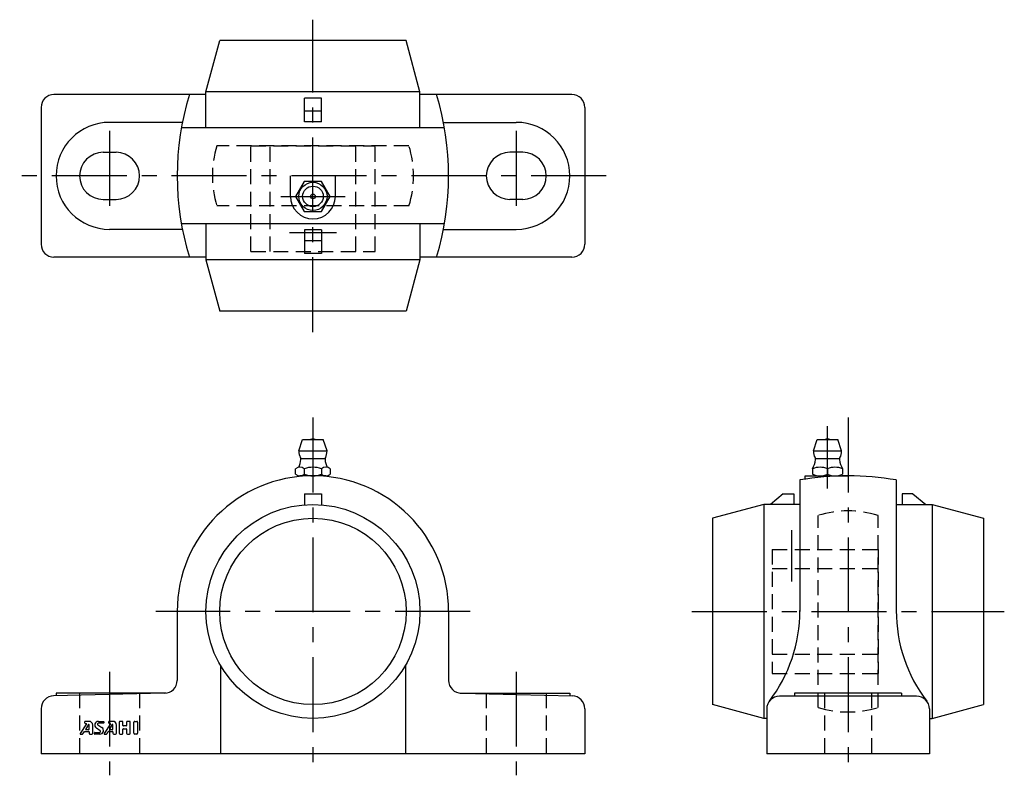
# Model space of a CAD drawing. Extents: x -69 to 162, y -5 to 172.
import ezdxf

# ---------------------------------------------------------------- set-up
doc = ezdxf.new("R2010")
doc.units = 0
doc.header["$LTSCALE"] = 14
doc.header["$MEASUREMENT"] = 0
doc.linetypes.add('CENTER', pattern=[2, 1.25, -0.25, 0.25, -0.25])
doc.linetypes.add('HIDDEN', pattern=[0.375, 0.25, -0.125])
doc.layers.get('0').update_dxf_attribs({"linetype": 'CONTINUOUS'})
for name, color, linetype in [('1', 3, 'CONTINUOUS'), ('CENTER', 1, 'CENTER'), ('HIDDEN', 3, 'HIDDEN')]:
    doc.layers.add(name, color=color, linetype=linetype)

msp = doc.modelspace()

# ---------------------------------------------------------------- linework, layer by layer
for p, q in [((-25, 154.75), (-21.78, 166.75)), ((21.78, 166.75), (-21.78, 166.75)), ((25, 154.75), (21.78, 166.75)), ((-25, 154.1), (-60.5, 154.1)), ((-25, 146.35), (-25, 154.75)), ((25, 154.75), (-25, 154.75)), ((25, 146.35), (25, 154.75)), ((60.5, 154.1), (25, 154.1)), ((-2, 147.75), (-2, 153.23)), ((2, 153.23), (-2, 153.23)), ((2, 147.75), (2, 153.23)), ((-63.5, 151.1), (-63.5, 119.1)), ((2, 150.25), (-2, 150.25)), ((63.5, 151.1), (63.5, 119.1)), ((-30.49, 147.6), (-47.5, 147.6)), ((2, 147.75), (-2, 147.75)), ((30.49, 147.6), (47.5, 147.6)), ((30.72, 146.35), (-30.72, 146.35)), ((-49, 140.6), (-46, 140.6)), ((49, 140.6), (46, 140.6)), ((-5.25, 130.3), (-5.25, 135.1)), ((5.25, 130.3), (5.25, 135.1)), ((-49, 129.6), (-46, 129.6)), ((49, 129.6), (46, 129.6)), ((-30.49, 122.6), (-47.5, 122.6)), ((30.72, 123.85), (-30.72, 123.85)), ((-25, 123.85), (-25, 115.45)), ((2, 122.45), (-2, 122.45)), ((-2, 122.45), (-2, 116.97)), ((2, 122.45), (2, 116.97)), ((25, 123.85), (25, 115.45)), ((30.49, 122.6), (47.5, 122.6)), ((2, 119.95), (-2, 119.95)), ((-25, 116.1), (-60.5, 116.1)), ((25, 115.45), (-25, 115.45)), ((-25, 115.45), (-21.78, 103.45)), ((2, 116.97), (-2, 116.97)), ((25, 115.45), (21.78, 103.45)), ((60.5, 116.1), (25, 116.1)), ((21.78, 103.45), (-21.78, 103.45)), ((-3.3, 70.8), (-2.4, 73.5)), ((-2.4, 73.5), (2.4, 73.5)), ((3.3, 70.8), (2.4, 73.5)), ((116.9, 70.8), (117.8, 73.5)), ((117.8, 73.5), (122.6, 73.5)), ((123.5, 70.8), (122.6, 73.5)), ((-3.3, 70.8), (3.3, 70.8)), ((-2.8, 69.05), (2.8, 69.05)), ((116.9, 70.8), (123.5, 70.8)), ((117.4, 69.05), (123, 69.05)), ((-4.04, 65.37), (-4.04, 66.63)), ((3.03, 65), (-3.03, 65)), ((-2.02, 66.63), (-2.02, 65.37)), ((2.02, 66.63), (2.02, 65.37)), ((4.04, 66.63), (4.04, 65.37)), ((114.95, 65), (125, 65)), ((114.95, 64.22), (114.95, 65)), ((116.7, 66.63), (116.7, 65.37)), ((118.45, 65), (121.95, 65)), ((120.2, 66.63), (120.2, 65.37)), ((123.7, 66.63), (123.7, 65.37)), ((113.75, 64.02), (113.75, 33.3)), ((136.25, 64.02), (136.25, 33.3)), ((-2, 60.8), (-2, 58.22)), ((-2, 60.8), (2, 60.8)), ((2, 60.8), (2, 58.22)), ((109.85, 60.8), (106.87, 58.3)), ((109.85, 60.8), (112.35, 60.8)), ((112.35, 60.8), (112.35, 58.3)), ((137.65, 60.8), (137.65, 58.3)), ((140.15, 60.8), (137.65, 60.8)), ((140.15, 60.8), (143.13, 58.3)), ((105.35, 58.3), (93.35, 55.08)), ((113.75, 58.3), (105.35, 58.3)), ((105.35, 58.3), (105.35, 8.3)), ((136.25, 58.3), (144.65, 58.3)), ((144.65, 58.3), (144.65, 8.3)), ((144.65, 58.3), (156.65, 55.08)), ((93.35, 55.08), (93.35, 11.52)), ((156.65, 55.08), (156.65, 11.52)), ((-31.7, 33.3), (-31.7, 17.18)), ((31.7, 33.3), (31.7, 17.18)), ((-21.63, 20.77), (-21.63, 0)), ((21.63, 20.77), (21.63, 0)), ((-34.68, 14.18), (-60.57, 13.57)), ((-34.36, 14.2), (-60, 14.2)), ((-60, 14.2), (-60, 13.58)), ((34.36, 14.2), (60, 14.2)), ((34.68, 14.18), (60.57, 13.57)), ((60, 14.2), (60, 13.58)), ((137.5, 14.2), (112.5, 14.2)), ((112.5, 14.2), (112.5, 13.5)), ((137.5, 14.2), (137.5, 13.5)), ((105.35, 8.3), (93.35, 11.52)), ((141, 13.5), (109, 13.5)), ((144.65, 8.3), (156.65, 11.52)), ((-63.5, 10.57), (-63.5, 0)), ((63.5, 10.57), (63.5, 0)), ((106, 10.5), (106, 0)), ((144, 10.5), (144, 0)), ((106, 8.3), (105.35, 8.3)), ((144, 8.3), (144.65, 8.3)), ((63.5, 0), (-63.5, 0)), ((144, 0), (106, 0))]:
    msp.add_line(p, q)
msp.add_lwpolyline([(-2.02, 133.8), (-4.04, 130.3), (-2.02, 126.8), (2.02, 126.8), (4.04, 130.3), (2.02, 133.8)], close=True)
for centre, radius in [((0, 130.3), 3.3), ((0, 130.3), 2.4), ((0, 130.3), 0.555), ((0, 33.3), 25), ((0, 33.3), 21.78)]:
    msp.add_circle(centre, radius)
for centre, radius, start, end in [((-60.5, 151.1), 3, 90, 180), ((33.3, 135.1), 65, 163.0038, 196.9962), ((-33.3, 135.1), 65, 343.0038, 16.9962), ((60.5, 151.1), 3, 0, 90), ((-47.5, 135.1), 12.5, 90, 270), ((47.5, 135.1), 12.5, 270, 90), ((-49, 135.1), 5.5, 90, 270), ((-46, 135.1), 5.5, 270, 90), ((46, 135.1), 5.5, 90, 270), ((49, 135.1), 5.5, 270, 90), ((0, 130.3), 5.25, 180, 0), ((-60.5, 119.1), 3, 180, 270), ((60.5, 119.1), 3, 270, 0), ((0, 72.01), 1.59, 69.555, 110.445), ((120.2, 72.01), 1.59, 69.555, 110.445), ((0, 70.8), 3.3, 180, 208.0616), ((-3.62, 68.87), 0.8, 353.8983, 28.0616), ((3.62, 68.87), 0.8, 151.9384, 186.1017), ((0, 70.8), 3.3, 331.9384, 0), ((120.2, 70.8), 3.3, 180, 208.0616), ((116.58, 68.87), 0.8, 353.8983, 28.0616), ((123.82, 68.87), 0.8, 151.9384, 186.1017), ((120.2, 70.8), 3.3, 331.9384, 0), ((-3.03, 65.44), 1.56, 49.7398, 130.2602), ((-8.79, 69.42), 6, 336.1715, 353.8983), ((0, 61.3), 5.7, 69.2291, 110.7709), ((3.03, 65.44), 1.56, 49.7398, 130.2602), ((8.79, 69.42), 6, 186.1017, 203.8285), ((118.45, 62.68), 4.32, 66.1022, 113.8978), ((111.41, 69.42), 6, 332.3723, 353.8983), ((121.95, 62.68), 4.32, 66.1022, 113.8978), ((128.99, 69.42), 6, 186.1017, 207.6277), ((0, 33.3), 31.7, 0, 180), ((-3.03, 66.56), 1.56, 229.7398, 310.2602), ((0, 70.7), 5.7, 249.2291, 290.7709), ((3.03, 66.56), 1.56, 229.7398, 310.2602), ((125, 0), 65, 80.0332, 99.9668), ((118.45, 69.32), 4.32, 246.1022, 293.8978), ((121.95, 69.32), 4.32, 246.1022, 293.8978), ((78.75, 33.5), 35, 322.7548, 0), ((171.25, 33.5), 35, 180, 217.2452), ((-34.7, 17.18), 3, 270.3603, 0), ((34.7, 17.18), 3, 180, 269.6397), ((-60.5, 10.57), 3, 91.3542, 180), ((60.5, 10.57), 3, 360, 88.6458), ((109, 10.5), 3, 90, 180), ((141, 10.5), 3, 0, 90)]:
    msp.add_arc(centre, radius, start, end)
at = {"layer": '1'}
for p, q in [((-52.9, 7.04), (-54.36, 4.74)), ((-53.33, 7.4), (-53.33, 7.33)), ((-52.3, 7.61), (-53.11, 7.61)), ((-53.11, 7.11), (-52.93, 7.11)), ((-50.12, 7.61), (-48.96, 7.61)), ((-48.96, 7.18), (-50.1, 7.18)), ((-48.87, 7.52), (-48.87, 7.27)), ((-47.32, 7.04), (-48.79, 4.74)), ((-47.76, 7.39), (-47.76, 7.32)), ((-46.73, 7.61), (-47.54, 7.61)), ((-47.54, 7.11), (-47.36, 7.11)), ((-45.23, 7.39), (-45.23, 4.82)), ((-44.59, 7.61), (-45.02, 7.61)), ((-44.37, 6.62), (-44.37, 7.39)), ((-43.52, 7.39), (-43.52, 6.62)), ((-42.87, 7.61), (-43.3, 7.61)), ((-42.66, 4.82), (-42.66, 7.39)), ((-41.8, 4.82), (-41.8, 7.39)), ((-41.59, 7.61), (-41.16, 7.61)), ((-40.95, 7.39), (-40.95, 4.82)), ((-54.29, 4.61), (-53.92, 4.61)), ((-53.74, 4.7), (-53.39, 5.23)), ((-53.35, 5.25), (-52.39, 5.25)), ((-52.46, 6.84), (-53.12, 5.74)), ((-53.08, 5.68), (-52.39, 5.68)), ((-52.3, 5.77), (-52.3, 6.8)), ((-52.3, 5.17), (-52.3, 4.82)), ((-52.09, 4.61), (-51.66, 4.61)), ((-51.45, 4.82), (-51.45, 6.75)), ((-51.02, 4.69), (-51.02, 4.95)), ((-50.93, 5.04), (-49.8, 5.04)), ((-49.78, 4.61), (-50.93, 4.61)), ((-49.68, 5.43), (-50.59, 6.04)), ((-50.21, 6.79), (-49.3, 6.18)), ((-48.72, 4.61), (-48.35, 4.61)), ((-48.17, 4.7), (-47.82, 5.23)), ((-47.78, 5.25), (-46.82, 5.25)), ((-46.89, 6.84), (-47.55, 5.74)), ((-47.51, 5.68), (-46.82, 5.68)), ((-46.73, 5.77), (-46.73, 6.8)), ((-46.73, 5.17), (-46.73, 4.82)), ((-46.52, 4.61), (-46.09, 4.61)), ((-45.87, 4.82), (-45.87, 6.75)), ((-45.02, 4.61), (-44.59, 4.61)), ((-44.37, 4.82), (-44.37, 5.81)), ((-43.6, 6.54), (-44.29, 6.54)), ((-44.29, 5.89), (-43.6, 5.89)), ((-43.52, 5.81), (-43.52, 4.82)), ((-43.3, 4.61), (-42.87, 4.61)), ((-41.16, 4.61), (-41.59, 4.61))]:
    msp.add_line(p, q, dxfattribs=at)
for centre, radius, start, end in [((-53.11, 7.39), 0.214, 90, 180), ((-53.11, 7.32), 0.214, 180, 270), ((-52.93, 7.07), 0.0429, 327.5288, 90), ((-52.3, 6.75), 0.857, 0, 90), ((-50.12, 6.75), 0.857, 90, 236.3099), ((-50.1, 6.97), 0.214, 90, 236.3099), ((-48.96, 7.52), 0.0857, 0, 90), ((-48.96, 7.27), 0.0857, 270, 0), ((-47.54, 7.39), 0.214, 90, 180), ((-47.54, 7.32), 0.214, 180, 270), ((-47.36, 7.07), 0.0429, 327.5288, 90), ((-46.73, 6.75), 0.857, 0, 90), ((-45.02, 7.39), 0.214, 90, 180), ((-44.59, 7.39), 0.214, 0, 90), ((-43.3, 7.39), 0.214, 90, 180), ((-42.87, 7.39), 0.214, 0, 90), ((-41.59, 7.39), 0.214, 90, 180), ((-41.16, 7.39), 0.214, 0, 90), ((-54.29, 4.69), 0.0857, 147.5288, 270), ((-53.92, 4.82), 0.214, 270, 326.3099), ((-53.35, 5.21), 0.0429, 90, 146.3099), ((-53.08, 5.72), 0.0429, 149.0362, 270), ((-52.39, 6.8), 0.0857, 0, 149.0362), ((-52.39, 5.77), 0.0857, 270, 0), ((-52.39, 5.17), 0.0857, 0, 90), ((-52.09, 4.82), 0.214, 180, 270), ((-51.66, 4.82), 0.214, 270, 0), ((-50.93, 4.95), 0.0857, 90, 180), ((-50.93, 4.69), 0.0857, 180, 270), ((-49.8, 5.25), 0.214, 270, 56.3099), ((-49.78, 5.47), 0.857, 270, 56.3099), ((-48.72, 4.69), 0.0857, 147.5288, 270), ((-48.35, 4.82), 0.214, 270, 326.3099), ((-47.78, 5.21), 0.0429, 90, 146.3099), ((-47.51, 5.72), 0.0429, 149.0362, 270), ((-46.82, 6.8), 0.0857, 0, 149.0362), ((-46.82, 5.77), 0.0857, 270, 0), ((-46.82, 5.17), 0.0857, 0, 90), ((-46.52, 4.82), 0.214, 180, 270), ((-46.09, 4.82), 0.214, 270, 0), ((-45.02, 4.82), 0.214, 180, 270), ((-44.59, 4.82), 0.214, 270, 0), ((-44.29, 6.62), 0.0857, 180, 270), ((-44.29, 5.81), 0.0857, 90, 180), ((-43.6, 6.62), 0.0857, 270, 0), ((-43.6, 5.81), 0.0857, 0, 90), ((-43.3, 4.82), 0.214, 180, 270), ((-42.87, 4.82), 0.214, 270, 0), ((-41.59, 4.82), 0.214, 180, 270), ((-41.16, 4.82), 0.214, 270, 0)]:
    msp.add_arc(centre, radius, start, end, dxfattribs=at)
at = {"layer": 'CENTER'}
for p, q in [((0, 98.6), (0, 171.6)), ((-47.5, 145.6), (-47.5, 124.6)), ((47.5, 145.6), (47.5, 124.6)), ((68.5, 135.1), (-68.5, 135.1)), ((-7.51, 130.3), (7.51, 130.3)), ((-5.5, 121.9), (5.5, 121.9)), ((0, 78.6), (0, -5)), ((125, 78.6), (125, -5)), ((120.2, 62), (120.2, 76.6)), ((111.8, 52.3), (111.8, 40.3)), ((36.7, 33.3), (-36.7, 33.3)), ((88.5, 33.3), (161.5, 33.3)), ((-47.5, 19.2), (-47.5, -5)), ((47.5, 19.2), (47.5, -5))]:
    msp.add_line(p, q, dxfattribs=at)
at = {"layer": 'HIDDEN'}
for p, q in [((22.43, 142.1), (-22.43, 142.1)), ((-14.5, 142.1), (14.5, 142.1)), ((-14.5, 117.4), (-14.5, 142.1)), ((-10, 117.4), (-10, 142.1)), ((10, 117.4), (10, 142.1)), ((14.5, 117.4), (14.5, 142.1)), ((22.43, 128.1), (-22.43, 128.1)), ((-14.5, 117.4), (14.5, 117.4)), ((118, 10.87), (118, 55.73)), ((132, 10.87), (132, 55.73)), ((107.3, 47.8), (132, 47.8)), ((107.3, 47.8), (107.3, 18.8)), ((132, 47.8), (132, 18.8)), ((107.3, 43.3), (132, 43.3)), ((107.3, 23.3), (132, 23.3)), ((107.3, 18.8), (132, 18.8)), ((-54.5, 14.2), (-54.5, 0)), ((-40.5, 14.2), (-40.5, 0)), ((40.5, 14.2), (40.5, 0)), ((54.5, 14.2), (54.5, 0)), ((119.5, 14.2), (119.5, 0)), ((130.5, 14.2), (130.5, 0))]:
    msp.add_line(p, q, dxfattribs=at)
for centre, start, end in [((0, 135.1), 162.6701, 197.3299), ((0, 135.1), 342.6701, 17.3299), ((125, 33.3), 72.6701, 107.3299), ((125, 33.3), 252.6701, 287.3299)]:
    msp.add_arc(centre, 23.5, start, end, dxfattribs=at)

doc.saveas('drawing.dxf')
